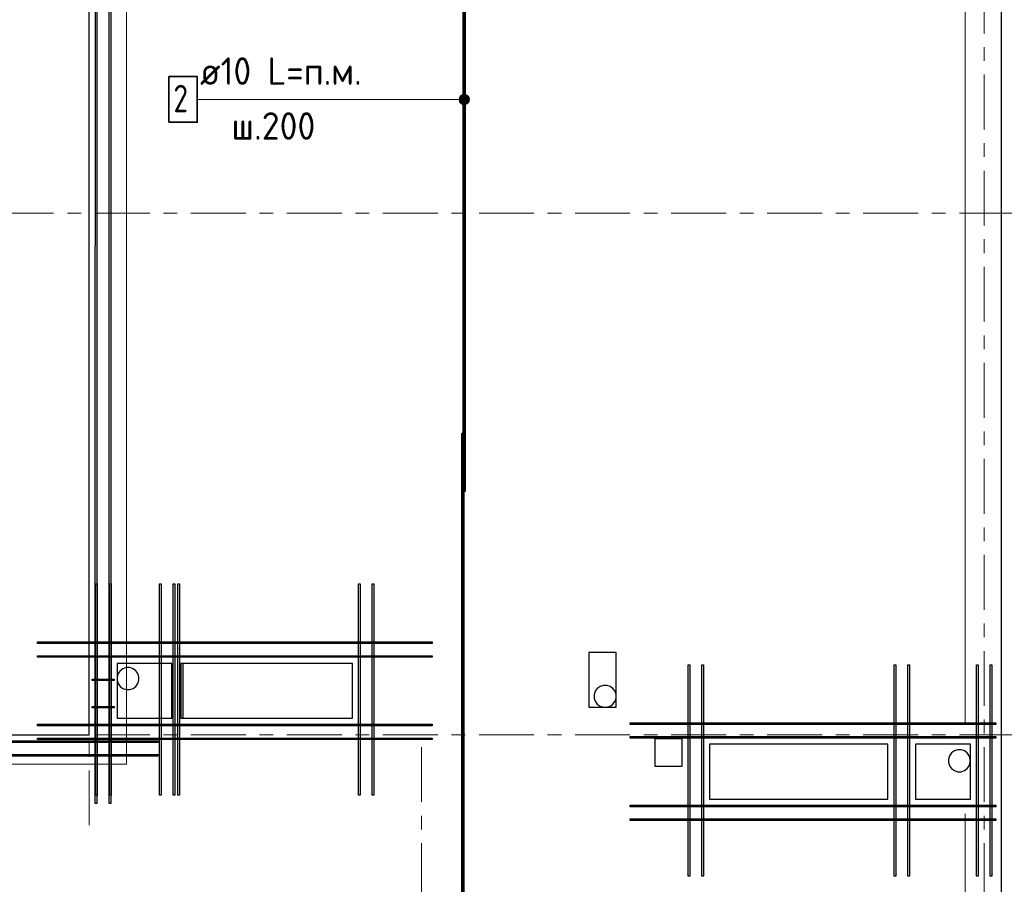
# Model space of a CAD drawing. Header units: metres. Extents: x -38 to 100, y -15 to 21.
# Tile 20 of 246: x 25.52 to 32.7, y 7.91 to 14.21. Entities that reach past the tile are written whole.
import ezdxf

# ---------------------------------------------------------------- set-up
doc = ezdxf.new("R2010")
doc.units = ezdxf.units.M
doc.linetypes.add('______11', pattern=[0.5, 0.4, -0.05, 0, -0.05])
doc.linetypes.add('______5', pattern=[1.1, 0.8, -0.1, 0.1, -0.1])
for name, color, linetype, lineweight in [('XR$1$Осевая линия (1)', 7, '______5', 13), ('XR$5$Арм. стержнями верхней зоны', 180, 'Continuous', 35), ('XR$5$Арм.стержн. Доп. арматура', 180, 'Continuous', 35), ('XR$5$Общий слой (1)_1', 7, 'Continuous', 13), ('XR$5$Перекрытие (1)', 7, 'Continuous', 35), ('XR$7$Арм. стержнями верхней зоны', 180, 'Continuous', 35), ('XR$7$Арм.стержн. Доп. арматура', 180, 'Continuous', 35), ('XR$7$Общий слой (1)_1', 7, 'Continuous', 13), ('XR$7$Перекрытие (1)', 7, 'Continuous', 35)]:
    doc.layers.add(name, color=color, linetype=linetype, lineweight=lineweight)
doc.styles.add('ISOCPEUR', font='txt')

msp = doc.modelspace()

# ---------------------------------------------------------------- hatches: boundary and pattern name
at = {"layer": 'XR$5$Арм. стержнями верхней зоны', "linetype": 'Continuous', "lineweight": 13, "transparency": 33554687}
for points in [[(28.7303, 13.6105), (28.7303, 13.648), (28.725, 13.6292)], [(28.7303, 13.648), (28.7438, 13.597), (28.7438, 13.6615)], [(28.7303, 13.648), (28.7303, 13.6105), (28.7438, 13.597)], [(28.7438, 13.6615), (28.7625, 13.5917), (28.7625, 13.6667)], [(28.7438, 13.6615), (28.7438, 13.597), (28.7625, 13.5917)], [(28.7625, 13.6667), (28.7625, 13.5917), (28.7812, 13.597)], [(28.7625, 13.6667), (28.7812, 13.597), (28.7812, 13.6615)], [(28.7812, 13.6615), (28.7812, 13.597), (28.7947, 13.6105)], [(28.7812, 13.6615), (28.7947, 13.6105), (28.7947, 13.648)], [(28.7947, 13.648), (28.7947, 13.6105), (28.8, 13.6292)]]:
    msp.add_hatch(color=7, dxfattribs=at).paths.add_polyline_path(points)

# ---------------------------------------------------------------- linework, layer by layer
at = {"layer": 'XR$1$Осевая линия (1)', "color": 253, "linetype": '______11', "lineweight": 13, "true_color": 0xa0a0a0, "transparency": 33554687}
for p, q in [((26.03, 8.34), (26.03, 19.78)), ((32.55, -3.39), (32.55, 19.78)), ((-2.63, 12.8), (62.6, 12.8)), ((-2.63, 9), (62.6, 9)), ((28.45, -3.39), (28.45, 8.92))]:
    msp.add_line(p, q, dxfattribs=at)
at = {"layer": 'XR$5$Арм. стержнями верхней зоны', "color": 7, "linetype": 'Continuous', "lineweight": 13, "transparency": 33554687}
for p, q in [((28.7625, 13.6667), (28.7625, 13.6667)), ((26.8164, 13.6292), (28.0964, 13.6292)), ((28.0964, 13.6292), (28.7625, 13.6292)), ((28.725, 13.6292), (28.725, 13.6292)), ((28.7625, 13.5917), (28.7625, 13.5917)), ((28.8, 13.6292), (28.8, 13.6292))]:
    msp.add_line(p, q, dxfattribs=at)
at = {"layer": 'XR$5$Арм. стержнями верхней зоны', "color": 4, "linetype": 'Continuous', "lineweight": 50, "transparency": 33554687}
for points in [[(28.7675, 16.6252), (28.7675, 10.7752), (28.7575, 10.7752), (28.7575, 16.6252), (28.7675, 16.6252)], [(28.7575, 11.1952), (28.7575, -0.2248), (28.7475, -0.2248), (28.7475, 11.1952), (28.7575, 11.1952)]]:
    msp.add_lwpolyline(points, dxfattribs=at)
at = {"layer": 'XR$5$Арм. стержнями верхней зоны', "color": 7, "linetype": 'Continuous', "lineweight": 35, "transparency": 33554687}
msp.add_lwpolyline([(26.6097, 13.4626), (26.8164, 13.4626), (26.8164, 13.7959), (26.6097, 13.7959), (26.6097, 13.4626)], dxfattribs=at)
at = {"layer": 'XR$5$Арм. стержнями верхней зоны', "color": 7, "linetype": 'Continuous', "lineweight": 13, "transparency": 33554687}
msp.add_circle((28.7625, 13.6292), 0.0375, dxfattribs=at)
at = {"layer": 'XR$5$Арм.стержн. Доп. арматура', "color": 34, "linetype": 'Continuous', "lineweight": 25, "transparency": 33554687}
for points in [[(26.0764, 8.5602), (26.0764, 10.1002), (26.0884, 10.1002), (26.0884, 8.5602), (26.0764, 8.5602)], [(26.0764, 8.5602), (26.0764, 10.1002), (26.0884, 10.1002), (26.0884, 8.5602), (26.0764, 8.5602)], [(26.1764, 8.5602), (26.1764, 10.1002), (26.1884, 10.1002), (26.1884, 8.5602), (26.1764, 8.5602)], [(26.1764, 8.5602), (26.1764, 10.1002), (26.1884, 10.1002), (26.1884, 8.5602), (26.1764, 8.5602)], [(26.6757, 8.5602), (26.6757, 10.1002), (26.6877, 10.1002), (26.6877, 8.5602), (26.6757, 8.5602)], [(26.6757, 8.5602), (26.6757, 10.1002), (26.6877, 10.1002), (26.6877, 8.5602), (26.6757, 8.5602)], [(27.9912, 8.5602), (27.9913, 10.1002), (28.0033, 10.1002), (28.0032, 8.5602), (27.9912, 8.5602)], [(27.9912, 8.5602), (27.9913, 10.1002), (28.0033, 10.1002), (28.0032, 8.5602), (27.9912, 8.5602)], [(28.0912, 8.5602), (28.0913, 10.1002), (28.1033, 10.1002), (28.1032, 8.5602), (28.0912, 8.5602)], [(28.0912, 8.5602), (28.0913, 10.1002), (28.1033, 10.1002), (28.1032, 8.5602), (28.0912, 8.5602)], [(25.6523, 9.6762), (28.5273, 9.6762), (28.5273, 9.6642), (25.6523, 9.6642), (25.6523, 9.6762)], [(25.6523, 9.6762), (28.5273, 9.6762), (28.5273, 9.6642), (25.6523, 9.6642), (25.6523, 9.6762)], [(25.6523, 9.5762), (28.5273, 9.5762), (28.5273, 9.5642), (25.6523, 9.5642), (25.6523, 9.5762)], [(25.6523, 9.5762), (28.5273, 9.5762), (28.5273, 9.5642), (25.6523, 9.5642), (25.6523, 9.5762)], [(30.3942, 7.9703), (30.3941, 9.5103), (30.4061, 9.5103), (30.4062, 7.9703), (30.3942, 7.9703)], [(30.3942, 7.9703), (30.3941, 9.5103), (30.4061, 9.5103), (30.4062, 7.9703), (30.3942, 7.9703)], [(30.4942, 7.9703), (30.4941, 9.5103), (30.5061, 9.5103), (30.5062, 7.9703), (30.4942, 7.9703)], [(30.4942, 7.9703), (30.4941, 9.5103), (30.5061, 9.5103), (30.5062, 7.9703), (30.4942, 7.9703)], [(31.8942, 7.9702), (31.8941, 9.5102), (31.9061, 9.5102), (31.9062, 7.9702), (31.8942, 7.9702)], [(31.8942, 7.9702), (31.8941, 9.5102), (31.9061, 9.5102), (31.9062, 7.9702), (31.8942, 7.9702)], [(31.9942, 7.9702), (31.9941, 9.5102), (32.0061, 9.5102), (32.0062, 7.9702), (31.9942, 7.9702)], [(31.9942, 7.9702), (31.9941, 9.5102), (32.0061, 9.5102), (32.0062, 7.9702), (31.9942, 7.9702)], [(32.494, 7.9702), (32.494, 9.5102), (32.506, 9.5102), (32.506, 7.9702), (32.494, 7.9702)], [(32.494, 7.9702), (32.494, 9.5102), (32.506, 9.5102), (32.506, 7.9702), (32.494, 7.9702)], [(32.594, 7.9702), (32.594, 9.5102), (32.606, 9.5102), (32.606, 7.9702), (32.594, 7.9702)], [(32.594, 7.9702), (32.594, 9.5102), (32.606, 9.5102), (32.606, 7.9702), (32.594, 7.9702)], [(25.6523, 9.0763), (28.5273, 9.0763), (28.5273, 9.0643), (25.6523, 9.0643), (25.6523, 9.0763)], [(25.6523, 9.0763), (28.5273, 9.0763), (28.5273, 9.0643), (25.6523, 9.0643), (25.6523, 9.0763)], [(32.6351, 9.0742), (29.9701, 9.0743), (29.9701, 9.0863), (32.6351, 9.0862), (32.6351, 9.0742)], [(32.6351, 9.0742), (29.9701, 9.0743), (29.9701, 9.0863), (32.6351, 9.0862), (32.6351, 9.0742)], [(25.6523, 8.9763), (28.5273, 8.9763), (28.5273, 8.9643), (25.6523, 8.9643), (25.6523, 8.9763)], [(25.6523, 8.9763), (28.5273, 8.9763), (28.5273, 8.9643), (25.6523, 8.9643), (25.6523, 8.9763)], [(32.6351, 8.9742), (29.9701, 8.9743), (29.9701, 8.9863), (32.6351, 8.9862), (32.6351, 8.9742)], [(32.6351, 8.9742), (29.9701, 8.9743), (29.9701, 8.9863), (32.6351, 8.9862), (32.6351, 8.9742)], [(32.6351, 8.4744), (29.9701, 8.4744), (29.9701, 8.4864), (32.6351, 8.4864), (32.6351, 8.4744)], [(32.6351, 8.4744), (29.9701, 8.4744), (29.9701, 8.4864), (32.6351, 8.4864), (32.6351, 8.4744)], [(32.6351, 8.3744), (29.9701, 8.3744), (29.9701, 8.3864), (32.6351, 8.3864), (32.6351, 8.3744)], [(32.6351, 8.3744), (29.9701, 8.3744), (29.9701, 8.3864), (32.6351, 8.3864), (32.6351, 8.3744)]]:
    msp.add_lwpolyline(points, dxfattribs=at)
at = {"layer": 'XR$5$Общий слой (1)_1', "color": 7, "linetype": 'Continuous', "lineweight": 13, "transparency": 33554687}
for points in [[(0.4913, -0.2255), (0.4913, 16.4945), (18.9313, 16.4945), (18.9313, 12.1345), (21.7613, 12.1345), (21.7613, 11.6345), (23.8313, 11.6345), (23.8313, 16.5045), (32.4113, 16.5045), (32.4113, 9.0745)], [(32.4113, 8.4245), (32.4113, -0.0255), (0.2713, -0.0255)]]:
    msp.add_lwpolyline(points, dxfattribs=at)
at = {"layer": 'XR$5$Перекрытие (1)', "color": 7, "linetype": 'Continuous', "lineweight": 25, "transparency": 33554687}
for p, q in [((32.675, 16.6502), (32.675, -0.25)), ((29.6691, 9.6002), (29.6691, 9.2002)), ((29.8691, 9.6002), (29.6691, 9.6002)), ((29.8691, 9.2003), (29.8691, 9.6002)), ((26.632, 9.5203), (26.232, 9.5202)), ((26.232, 9.5202), (26.232, 9.1202)), ((26.632, 9.1203), (26.632, 9.5203)), ((26.7123, 9.5202), (26.7123, 9.1202)), ((27.9473, 9.5202), (26.7123, 9.5202)), ((27.9473, 9.1202), (27.9473, 9.5202)), ((29.6691, 9.2002), (29.8691, 9.2003)), ((26.232, 9.1202), (26.632, 9.1203)), ((26.7123, 9.1202), (27.9473, 9.1202)), ((30.15, 8.9702), (30.15, 8.7702)), ((30.35, 8.9702), (30.15, 8.9702)), ((30.35, 8.7702), (30.35, 8.9702)), ((30.55, 8.9302), (30.55, 8.5302)), ((31.85, 8.9302), (30.55, 8.9302)), ((31.85, 8.5302), (31.85, 8.9302)), ((32.0501, 8.9302), (32.0501, 8.5302)), ((32.4501, 8.9302), (32.0501, 8.9302)), ((32.4501, 8.5302), (32.4501, 8.9302)), ((30.15, 8.7702), (30.35, 8.7702)), ((30.55, 8.5302), (31.85, 8.5302)), ((32.0501, 8.5302), (32.4501, 8.5302))]:
    msp.add_line(p, q, dxfattribs=at)
at = {"layer": 'XR$7$Арм. стержнями верхней зоны', "color": 4, "linetype": 'Continuous', "lineweight": 25, "transparency": 33554687}
for points in [[(26.212, 9.3951), (26.05, 9.3951), (26.05, 9.4051), (26.212, 9.4051), (26.212, 9.3951)], [(26.212, 9.1951), (26.05, 9.1951), (26.05, 9.2051), (26.212, 9.2051), (26.212, 9.1951)]]:
    msp.add_lwpolyline(points, dxfattribs=at)
at = {"layer": 'XR$7$Арм.стержн. Доп. арматура', "color": 34, "linetype": 'Continuous', "lineweight": 25, "transparency": 33554687}
for points in [[(26.074, 8.5002), (26.0741, 16.6252), (26.0861, 16.6252), (26.086, 8.5002), (26.074, 8.5002)], [(26.074, 8.5002), (26.0741, 16.6252), (26.0861, 16.6252), (26.086, 8.5002), (26.074, 8.5002)], [(26.174, 8.5002), (26.1741, 16.6252), (26.1861, 16.6252), (26.186, 8.5002), (26.174, 8.5002)], [(26.174, 8.5002), (26.1741, 16.6252), (26.1861, 16.6252), (26.186, 8.5002), (26.174, 8.5002)], [(26.5413, 8.5602), (26.5413, 10.1002), (26.5533, 10.1002), (26.5533, 8.5602), (26.5413, 8.5602)], [(26.5413, 8.5602), (26.5413, 10.1002), (26.5533, 10.1002), (26.5533, 8.5602), (26.5413, 8.5602)], [(26.6413, 8.5602), (26.6413, 10.1002), (26.6533, 10.1002), (26.6533, 8.5602), (26.6413, 8.5602)], [(26.6413, 8.5602), (26.6413, 10.1002), (26.6533, 10.1002), (26.6533, 8.5602), (26.6413, 8.5602)], [(27.9912, 8.5602), (27.9913, 10.1002), (28.0033, 10.1002), (28.0032, 8.5602), (27.9912, 8.5602)], [(27.9912, 8.5602), (27.9913, 10.1002), (28.0033, 10.1002), (28.0032, 8.5602), (27.9912, 8.5602)], [(28.0912, 8.5602), (28.0913, 10.1002), (28.1033, 10.1002), (28.1032, 8.5602), (28.0912, 8.5602)], [(28.0912, 8.5602), (28.0913, 10.1002), (28.1033, 10.1002), (28.1032, 8.5602), (28.0912, 8.5602)], [(26.1172, 9.6762), (28.5273, 9.6762), (28.5273, 9.6642), (26.1172, 9.6642), (26.1172, 9.6762)], [(26.1172, 9.6762), (28.5273, 9.6762), (28.5273, 9.6642), (26.1172, 9.6642), (26.1172, 9.6762)], [(26.1172, 9.5762), (28.5273, 9.5762), (28.5273, 9.5642), (26.1172, 9.5642), (26.1172, 9.5762)], [(26.1172, 9.5762), (28.5273, 9.5762), (28.5273, 9.5642), (26.1172, 9.5642), (26.1172, 9.5762)], [(30.3942, 7.9703), (30.3941, 9.5103), (30.4061, 9.5103), (30.4062, 7.9703), (30.3942, 7.9703)], [(30.3942, 7.9703), (30.3941, 9.5103), (30.4061, 9.5103), (30.4062, 7.9703), (30.3942, 7.9703)], [(30.4942, 7.9703), (30.4941, 9.5103), (30.5061, 9.5103), (30.5062, 7.9703), (30.4942, 7.9703)], [(30.4942, 7.9703), (30.4941, 9.5103), (30.5061, 9.5103), (30.5062, 7.9703), (30.4942, 7.9703)], [(31.8942, 7.9702), (31.8941, 9.5102), (31.9061, 9.5102), (31.9062, 7.9702), (31.8942, 7.9702)], [(31.8942, 7.9702), (31.8941, 9.5102), (31.9061, 9.5102), (31.9062, 7.9702), (31.8942, 7.9702)], [(31.9942, 7.9702), (31.9941, 9.5102), (32.0061, 9.5102), (32.0062, 7.9702), (31.9942, 7.9702)], [(31.9942, 7.9702), (31.9941, 9.5102), (32.0061, 9.5102), (32.0062, 7.9702), (31.9942, 7.9702)], [(26.1172, 9.0763), (28.5273, 9.0763), (28.5273, 9.0643), (26.1172, 9.0643), (26.1172, 9.0763)], [(26.1172, 9.0763), (28.5273, 9.0763), (28.5273, 9.0643), (26.1172, 9.0643), (26.1172, 9.0763)], [(32.6351, 9.0742), (29.9701, 9.0743), (29.9701, 9.0863), (32.6351, 9.0862), (32.6351, 9.0742)], [(32.6351, 9.0742), (29.9701, 9.0743), (29.9701, 9.0863), (32.6351, 9.0862), (32.6351, 9.0742)], [(26.1172, 8.9763), (28.5273, 8.9763), (28.5273, 8.9643), (26.1172, 8.9643), (26.1172, 8.9763)], [(26.1172, 8.9763), (28.5273, 8.9763), (28.5273, 8.9643), (26.1172, 8.9643), (26.1172, 8.9763)], [(32.6351, 8.9742), (29.9701, 8.9743), (29.9701, 8.9863), (32.6351, 8.9862), (32.6351, 8.9742)], [(32.6351, 8.9742), (29.9701, 8.9743), (29.9701, 8.9863), (32.6351, 8.9862), (32.6351, 8.9742)], [(26.53, 8.9443), (21.18, 8.9442), (21.18, 8.9562), (26.53, 8.9563), (26.53, 8.9443)], [(26.53, 8.9443), (21.18, 8.9442), (21.18, 8.9562), (26.53, 8.9563), (26.53, 8.9443)], [(26.53, 8.8443), (21.18, 8.8442), (21.18, 8.8562), (26.53, 8.8563), (26.53, 8.8443)], [(26.53, 8.8443), (21.18, 8.8442), (21.18, 8.8562), (26.53, 8.8563), (26.53, 8.8443)], [(32.6351, 8.4744), (29.9701, 8.4744), (29.9701, 8.4864), (32.6351, 8.4864), (32.6351, 8.4744)], [(32.6351, 8.4744), (29.9701, 8.4744), (29.9701, 8.4864), (32.6351, 8.4864), (32.6351, 8.4744)], [(32.6351, 8.3744), (29.9701, 8.3744), (29.9701, 8.3864), (32.6351, 8.3864), (32.6351, 8.3744)], [(32.6351, 8.3744), (29.9701, 8.3744), (29.9701, 8.3864), (32.6351, 8.3864), (32.6351, 8.3744)]]:
    msp.add_lwpolyline(points, dxfattribs=at)
at = {"layer": 'XR$7$Общий слой (1)_1', "color": 7, "linetype": 'Continuous', "lineweight": 13, "transparency": 33554687}
for points in [[(0.4913, -0.2255), (0.4913, 16.4945), (18.9313, 16.4945), (18.9313, 10.6045), (21.5013, 10.6045), (21.5013, 8.7845), (26.3013, 8.7845), (26.3013, 16.5045), (32.4113, 16.5045), (32.4113, 9.0745)], [(32.4113, 8.4245), (32.4113, -0.0255), (0.2713, -0.0255)]]:
    msp.add_lwpolyline(points, dxfattribs=at)
at = {"layer": 'XR$7$Перекрытие (1)', "color": 7, "linetype": 'Continuous', "lineweight": 25, "transparency": 33554687}
for p, q in [((26.03, 9.0002), (26.03, 16.4002)), ((32.675, 16.4002), (32.675, -0.25)), ((26.2754, 9.4815), (26.255, 9.4667)), ((26.2994, 9.4893), (26.2754, 9.4815)), ((26.3246, 9.4893), (26.2994, 9.4893)), ((26.3486, 9.4815), (26.3246, 9.4893)), ((26.3691, 9.4667), (26.3486, 9.4815)), ((27.9473, 9.5202), (26.6973, 9.52)), ((26.6973, 9.52), (26.6973, 9.12)), ((27.9473, 9.1202), (27.9473, 9.5202)), ((26.2401, 9.4462), (26.2323, 9.4222)), ((26.2323, 9.4222), (26.2323, 9.397)), ((26.255, 9.4667), (26.2401, 9.4462)), ((26.3839, 9.4462), (26.3691, 9.4667)), ((26.3917, 9.4222), (26.3839, 9.4462)), ((26.3917, 9.397), (26.3917, 9.4222)), ((26.2323, 9.397), (26.2401, 9.373)), ((26.2401, 9.373), (26.255, 9.3526)), ((26.255, 9.3526), (26.2754, 9.3377)), ((26.2754, 9.3377), (26.2994, 9.3299)), ((26.2994, 9.3299), (26.3246, 9.3299)), ((26.3246, 9.3299), (26.3486, 9.3377)), ((26.3486, 9.3377), (26.3691, 9.3526)), ((26.3691, 9.3526), (26.3839, 9.373)), ((26.3839, 9.373), (26.3917, 9.397)), ((29.732, 9.3373), (29.7172, 9.3169)), ((29.7524, 9.3521), (29.732, 9.3373)), ((29.7764, 9.3599), (29.7524, 9.3521)), ((29.8017, 9.3599), (29.7764, 9.3599)), ((29.8257, 9.3521), (29.8017, 9.3599)), ((29.8461, 9.3373), (29.8257, 9.3521)), ((29.8609, 9.3169), (29.8461, 9.3373)), ((29.7172, 9.3169), (29.7094, 9.2929)), ((29.7094, 9.2929), (29.7094, 9.2676)), ((29.7094, 9.2676), (29.7172, 9.2436)), ((29.8687, 9.2929), (29.8609, 9.3169)), ((29.8609, 9.2436), (29.8687, 9.2676)), ((29.8687, 9.2676), (29.8687, 9.2929)), ((29.7172, 9.2436), (29.732, 9.2232)), ((29.732, 9.2232), (29.7524, 9.2084)), ((29.7524, 9.2084), (29.7764, 9.2006)), ((29.7764, 9.2006), (29.8017, 9.2006)), ((29.8017, 9.2006), (29.8257, 9.2084)), ((29.8257, 9.2084), (29.8461, 9.2232)), ((29.8461, 9.2232), (29.8609, 9.2436)), ((26.6973, 9.12), (27.9473, 9.1202)), ((21.68, 9.0002), (26.03, 9.0002)), ((31.8499, 8.9302), (30.5499, 8.93)), ((30.5499, 8.93), (30.55, 8.53)), ((31.85, 8.5302), (31.8499, 8.9302)), ((32.2981, 8.8469), (32.2903, 8.8229)), ((32.313, 8.8673), (32.2981, 8.8469)), ((32.3334, 8.8821), (32.313, 8.8673)), ((32.3574, 8.8899), (32.3334, 8.8821)), ((32.3826, 8.8899), (32.3574, 8.8899)), ((32.4066, 8.8821), (32.3826, 8.8899)), ((32.427, 8.8673), (32.4066, 8.8821)), ((32.4419, 8.8469), (32.427, 8.8673)), ((32.4497, 8.8229), (32.4419, 8.8469)), ((32.2903, 8.8229), (32.2903, 8.7976)), ((32.2903, 8.7976), (32.2981, 8.7736)), ((32.2981, 8.7736), (32.313, 8.7532)), ((32.313, 8.7532), (32.3334, 8.7384)), ((32.4066, 8.7384), (32.427, 8.7532)), ((32.427, 8.7532), (32.4419, 8.7736)), ((32.4419, 8.7736), (32.4497, 8.7976)), ((32.4497, 8.7976), (32.4497, 8.8229)), ((32.3334, 8.7384), (32.3574, 8.7306)), ((32.3574, 8.7306), (32.3826, 8.7306)), ((32.3826, 8.7306), (32.4066, 8.7384)), ((30.55, 8.53), (31.85, 8.5302))]:
    msp.add_line(p, q, dxfattribs=at)

# ---------------------------------------------------------------- texts
at = {"layer": 'XR$5$Арм. стержнями верхней зоны', "color": 7, "linetype": 'Continuous', "lineweight": 25, "transparency": 33554687, "char_height": 0.2, "attachment_point": 7, "style": 'ISOCPEUR'}
for s, insert, width in [('\\W0.94;ø10 L=п.м.', (26.8364, 13.7359), 1.333221), ('\\W0.78;2', (26.643, 13.5359), 0.217605), ('\\W0.95;ш.200 ', (27.0664, 13.3359), 0.874664)]:
    msp.add_mtext(s, dxfattribs=dict(at, insert=insert, width=width))

doc.saveas('drawing.dxf')
